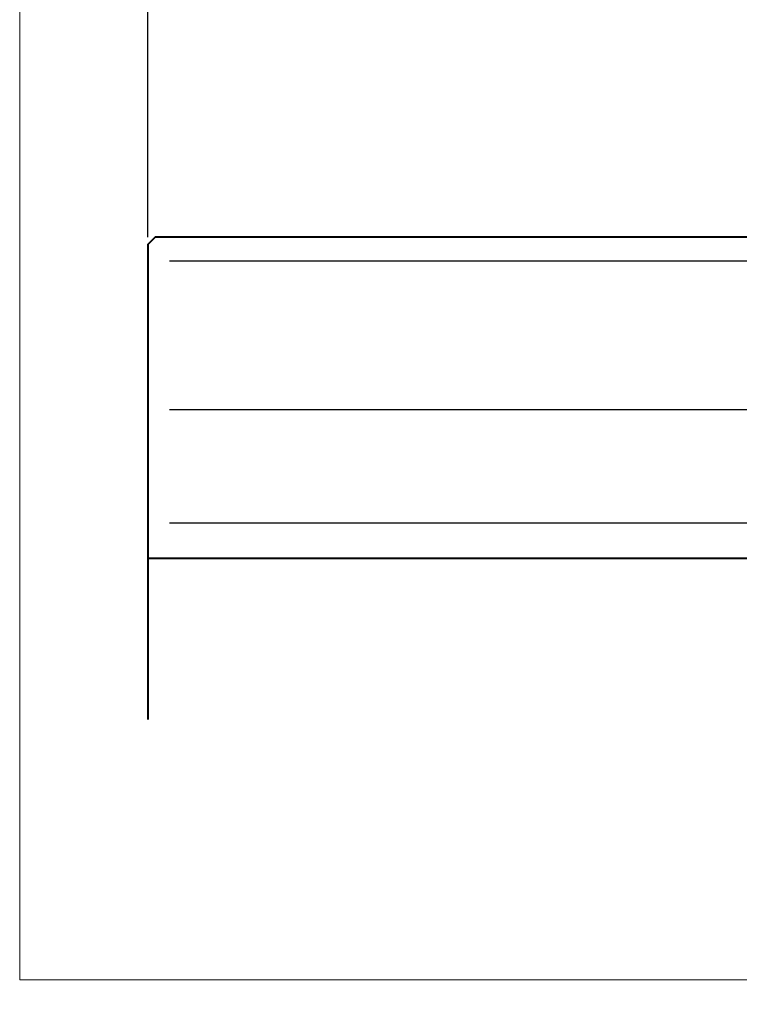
# Model space of a CAD drawing. Extents: x -335 to 1339, y 761 to 1310.
# Tile 1 of 17: x -335 to -263, y 1056 to 1154. Entities that reach past the tile are written whole.
import ezdxf
from ezdxf.enums import TextEntityAlignment as Align

# ---------------------------------------------------------------- set-up
doc = ezdxf.new("R2010")
doc.units = 0
doc.header["$MEASUREMENT"] = 0
for name, color, linetype, lineweight in [('B_ANNO_DIM', 7, 'Continuous', 18), ('B_ANNO_TEXT', 7, 'Continuous', 18), ('B_CONC', 1, 'Continuous', 40), ('B_CONC_PPT', 12, 'Continuous', 40), ('B_REBAR_SUB', 182, 'Continuous', 25)]:
    doc.layers.add(name, color=color, linetype=linetype, lineweight=lineweight)
doc.layers.add('B_ANNO_NOPLOT', color=47, linetype='Continuous', lineweight=18, plot=False)
doc.styles.add('Annotative', font='calibri.ttf', dxfattribs={"height": 0.0625})
doc.styles.get("Standard").update_dxf_attribs({"font": 'calibri.ttf'})
doc.dimstyles.new('Annotative', dxfattribs={"dimscale": 0, "dimtxt": 0.0625, "dimasz": 0.0625, "dimexe": 0.03125, "dimexo": 0.03125, "dimgap": 0.03125, "dimtad": 1, "dimdec": 3, "dimzin": 3, "dimdsep": 46, "dimlunit": 4, "dimtxsty": 'Standard', "dimblk": 'OPEN30', "dimcen": 0.03125, "dimaunit": 1, "dimadec": 0, "dimazin": 3, "dimtfac": 0.75, "dimtdec": 3, "dimtofl": 0, "dimtmove": 0, "dimatfit": 3, "dimldrblk": 'OPEN30', "dimfxl": 1, "dimtfill": 1, "dimfrac": 1, "dimtolj": 1, "dimtzin": 0, "dimarcsym": 0})

# ---------------------------------------------------------------- blocks, each defined once
blk = doc.blocks.new('_Open30')
at = {"color": 0, "linetype": 'ByBlock', "lineweight": -2}
for p, q in [((-1, 0.268), (0, 0)), ((0, 0), (-1, -0.268)), ((0, 0), (-1, 0))]:
    blk.add_line(p, q, dxfattribs=at)
blk = doc.blocks.new('*D782')
at = {"layer": 'B_ANNO_DIM', "color": 0, "lineweight": -2, "transparency": 16777216}
for p, q in [((12.749, 73.901), (12.749, 98.294)), ((172.4, 73.901), (172.4, 98.294)), ((170.9, 97.544), (14.249, 97.544))]:
    blk.add_line(p, q, dxfattribs=at)
at = {"layer": 'Defpoints', "color": 0, "transparency": 16777216}
for p in [(12.749, 97.544), (12.749, 73.151), (172.4, 73.151)]:
    blk.add_point(p, dxfattribs=at)
at = {"layer": 'B_ANNO_DIM', "color": 0, "lineweight": -2, "transparency": 16777216, "xscale": 1.5, "yscale": 1.5, "zscale": 1.5, "rotation": 180}
blk.add_blockref('_Open30', (12.749, 97.544), dxfattribs=at)
at = {"layer": 'B_ANNO_DIM', "color": 0, "lineweight": -2, "transparency": 16777216, "xscale": 1.5, "yscale": 1.5, "zscale": 1.5}
blk.add_blockref('_Open30', (172.4, 97.544), dxfattribs=at)
at = {"layer": 'B_ANNO_DIM', "color": 0, "transparency": 16777216, "insert": (92.575, 99.063), "char_height": 1.5, "attachment_point": 5, "bg_fill": 3, "box_fill_scale": 1.25, "bg_fill_color": 256, "bg_fill_true_color": 13158600, "bg_fill_transparency": 0}
blk.add_mtext('\\A1;SEE "STRUCTURAL APPROACH SLAB" SHEETS FOR PARAPET LENGTH', dxfattribs=at)
blk = doc.blocks.new('INS_SS32_BASE')
at = {"layer": 'B_ANNO_NOPLOT', "flags": 128}
blk.add_lwpolyline([(0, 0), (0, 252.002), (323.93, 252.002), (323.93, 238.857), (378.003, 238.857), (378.003, 40.5), (316.573, 40.5), (316.573, 0), (0, 0)], dxfattribs=at)
at = {"layer": 'B_CONC'}
blk.add_lwpolyline([(143.075, 41.897), (12.749, 41.897), (12.749, 25.897)], dxfattribs=at)
at = {"layer": 'B_CONC_PPT', "flags": 128}
blk.add_lwpolyline([(143.075, 73.901), (13.499, 73.901), (12.749, 73.151), (12.749, 41.897)], dxfattribs=at)
at = {"layer": 'B_REBAR_SUB'}
for p, q in [((14.922, 71.533), (143.075, 71.533)), ((14.922, 56.735), (143.075, 56.735)), ((14.922, 45.464), (143.075, 45.464))]:
    blk.add_line(p, q, dxfattribs=at)
at = {"layer": 'B_ANNO_TEXT', "lineweight": 30}
for tag, p in [('SUB1', (311.281, 226.103)), ('SUB2', (319.281, 226.103))]:
    blk.add_attdef(tag, text='', height=1.5, dxfattribs=at).set_placement(p, align=Align.MIDDLE_CENTER)
at = {"layer": 'B_ANNO_TEXT', "style": 'Annotative'}
for tag, p in [('CORNER1', (97.357, 101.834)), ('CORNER2', (98.569, 3.306))]:
    blk.add_attdef(tag, text='', height=1.5, dxfattribs=at).set_placement(p, align=Align.BOTTOM_RIGHT)
blk = doc.blocks.new('*U772')
at = {"layer": 'B_ANNO_DIM', "lineweight": 30}
for tag, p in [('S5BAR1', (158.4042, 231.7439)), ('S5BAR2', (184.1358, 218.628)), ('S5BAR3', (187.2345, 185.3889))]:
    blk.add_attdef(tag, text='', height=1.5, dxfattribs=at).set_placement(p, align=Align.MIDDLE_LEFT)
at = {"layer": 'B_ANNO_DIM', "style": 'Annotative'}
blk.add_attdef('8INSPA2', text='', height=1.5, dxfattribs=at).set_placement((141.9126, 15.4002), align=Align.BOTTOM_RIGHT)
at = {"layer": 'B_ANNO_DIM'}
dim = blk.add_linear_dim(base=(12.749, 97.5442), p1=(172.4003, 73.1513), p2=(12.749, 73.1513), text='SEE "STRUCTURAL APPROACH SLAB" SHEETS FOR PARAPET LENGTH', dimstyle='Annotative', dxfattribs=at)
dim.commit()
dim.dimension.update_dxf_attribs({"geometry": '*D782', "text_midpoint": (92.5747, 99.0627)})

msp = doc.modelspace()

# ---------------------------------------------------------------- block references
msp.add_blockref('*U772', (-335.059, 1058.301))

# ---------------------------------------------------------------- next in the draw order: block references
msp.add_blockref('INS_SS32_BASE', (-335.059, 1058.301))

doc.saveas('drawing.dxf')
